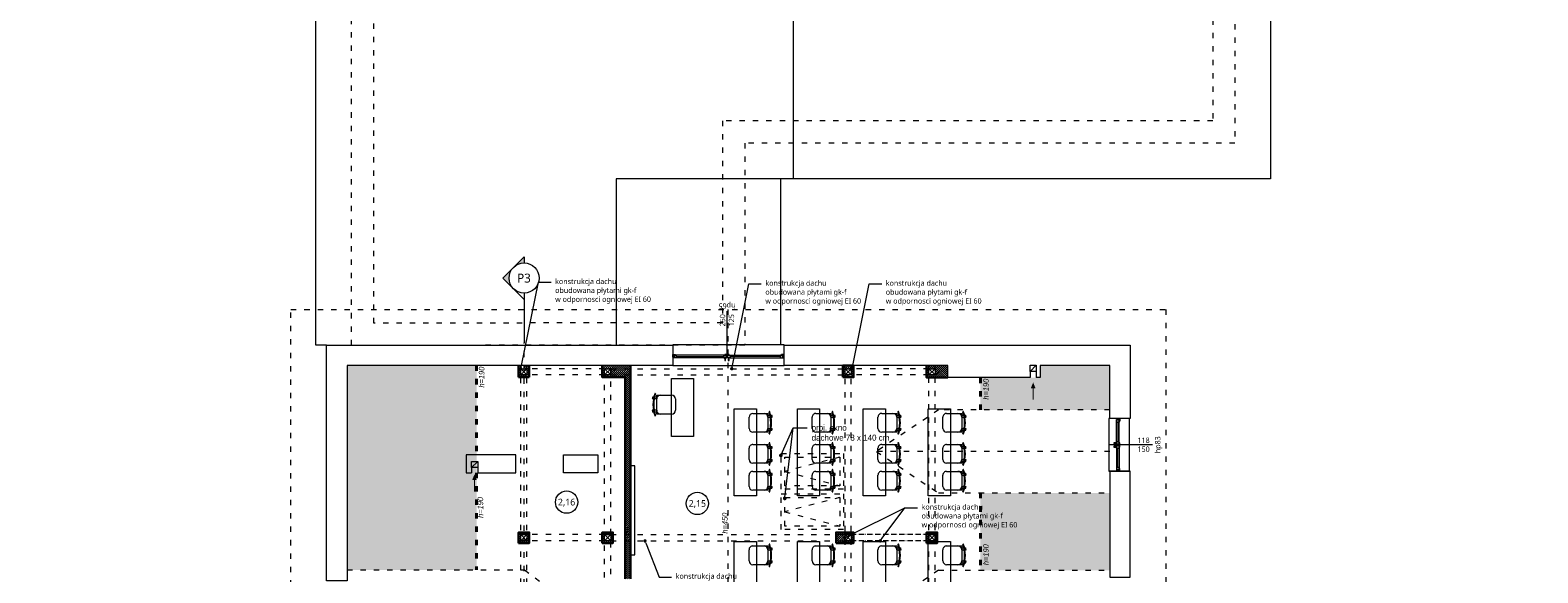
# Model space of a CAD drawing. Header units: millimetres. Extents: x -221 to 149158, y -114258 to 0.
# Tile 140 of 219: x 114131 to 117515, y -63196 to -61979. Entities that reach past the tile are written whole.
import ezdxf
from ezdxf import colors
from ezdxf.entities.mleader import LeaderData, LeaderLine
from ezdxf.enums import TextEntityAlignment as Align
from ezdxf.math import Vec2, Vec3

# ---------------------------------------------------------------- set-up
doc = ezdxf.new("R2010")
doc.units = ezdxf.units.MM
doc.linetypes.add('ACAD_ISO03W100', pattern=[30, 12, -18])
doc.linetypes.add('ACAD_ISO10W100', pattern=[18, 12, -3, 0, -3])
doc.layers.get('0').update_dxf_attribs({"lineweight": 0})
for name, color, linetype, lineweight, true_color in [('A-przekrycieram.ART', 7, 'Continuous', 0, 0xffffff), ('instalacje_arch', 7, 'Continuous', 30, 0xd60000), ('siatka konstr..KF', 7, 'ACAD_ISO10W100', 5, 0x999999), ('wypełnienie 2', 7, 'Continuous', 0, 0x363636)]:
    doc.layers.add(name, color=color, linetype=linetype, lineweight=lineweight, true_color=true_color)
for name, color, linetype, lineweight in [('opis..KF', 250, 'Continuous', 15), ('pomocnicza', 30, 'Continuous', 0), ('stolarka_arch', 250, 'Continuous', 5), ('wentylacja..KF', 202, 'Continuous', 15), ('WidCienI', 9, 'Continuous', 15), ('wymiar..KF', 12, 'Continuous', 5), ('ściana pro..KF', 222, 'Continuous', 30), ('ściany ist..KF', 61, 'Continuous', 5)]:
    doc.layers.add(name, color=color, linetype=linetype, lineweight=lineweight)
doc.styles.add('ARCH', font='segoeuil.ttf')
doc.styles.add('kamil', font='GOTHIC.TTF')
doc.dimstyles.new('50..KF', dxfattribs={"dimscale": 0.5, "dimtxt": 12, "dimasz": 10, "dimexe": 5, "dimexo": 5, "dimgap": 3, "dimtad": 1, "dimdec": 1, "dimrnd": 0.5, "dimtxsty": 'kamil', "dimblk": 'ARCHTICK', "dimcen": 0, "dimclrd": 256, "dimclre": 256, "dimclrt": 256, "dimadec": 0, "dimazin": 0, "dimtfac": 1, "dimtdec": 1, "dimtofl": 0, "dimtmove": 0, "dimatfit": 3, "dimfxl": 10, "dimfxlon": 1, "dimlwd": 0, "dimlwe": 0, "dimarcsym": 0})
pattern_1 = [(45, (-12676.463, -28536.048), (-2.24506403, 2.24506403), [])]

# ---------------------------------------------------------------- blocks, each defined once
blk = doc.blocks.new('_ArchTick')
at = {"color": 0, "linetype": 'ByBlock', "const_width": 0.15}
blk.add_lwpolyline([(-0.5, -0.5), (0.5, 0.5)], dxfattribs=at)
blk = doc.blocks.new('*D1279')
at = {"layer": 'Defpoints', "color": 0, "transparency": 16777216}
for p in [(14.6, -62912.1), (119184.8, -62912.1), (0, -62950)]:
    blk.add_point(p, dxfattribs=at)
at = {"layer": 'wymiar..KF', "linetype": 'Continuous', "lineweight": 0, "transparency": 16777216}
for p, q in [((19.6, -62912.1), (12.1, -62912.1)), ((14.6, -62950), (14.6, -62912.1)), ((9.6, -62950), (17.1, -62950))]:
    blk.add_line(p, q, dxfattribs=at)
at = {"layer": 'wymiar..KF', "lineweight": 0, "transparency": 16777216, "xscale": 5, "yscale": 5, "zscale": 5}
for p, rotation in [((14.6, -62912.1), 90), ((14.6, -62950), 270)]:
    blk.add_blockref('_ArchTick', p, dxfattribs=dict(at, rotation=rotation))
at = {"layer": 'wymiar..KF', "transparency": 16777216, "insert": (10, -62931.1), "char_height": 6, "attachment_point": 5, "rotation": 90, "style": 'kamil'}
blk.add_mtext('38', dxfattribs=at)
blk = doc.blocks.new('*U1674')
at = {"layer": 'A-przekrycieram.ART'}
h = blk.add_hatch(color=256, dxfattribs=at)
h.dxf.hatch_style = 1
h.paths.add_polyline_path([(0, 4200), (5940, 4200), (5940, 0), (0, 0)])
h.paths.add_polyline_path([(200, 4100), (5840, 4100), (5840, 100), (200, 100)], flags=16)
blk = doc.blocks.new('*U626')
at = {"layer": 'stolarka_arch', "lineweight": 0}
blk.add_lwpolyline([(0, 0), (118, 0), (118, -46.8), (0, -46.8)], close=True, dxfattribs=at)
at = {"layer": 'stolarka_arch'}
for points in [[(0, -22), (6, -22), (6, -23), (3, -23), (3, -28), (0, -28)], [(3, -23), (8, -23), (8, -29), (2, -29), (2, -28), (3, -28)], [(8, -26), (52, -26), (52, -23), (8, -23)], [(8, -26), (52, -26), (52, -29), (8, -29)], [(57, -23), (52, -23), (52, -29), (58, -29), (58, -28), (57, -28)], [(57, -30), (53, -30), (53, -29), (57, -29)], [(54, -22), (64, -22), (64, -23), (61, -23), (61, -28), (57, -28), (57, -23), (54, -23)], [(56, -35), (54, -35), (54, -30), (56, -30)], [(61, -23), (66, -23), (66, -29), (60, -29), (60, -28), (61, -28)], [(65, -30), (61, -30), (61, -29), (65, -29)], [(64, -35), (62, -35), (62, -30), (64, -30)], [(110, -26), (66, -26), (66, -23), (110, -23)], [(110, -26), (66, -26), (66, -29), (110, -29)], [(115, -23), (110, -23), (110, -29), (116, -29), (116, -28), (115, -28)], [(118, -22), (112, -22), (112, -23), (115, -23), (115, -28), (118, -28)]]:
    blk.add_lwpolyline(points, close=True, dxfattribs=at)
blk = doc.blocks.new('*U1659')
at = {"layer": 'stolarka_arch', "lineweight": 0}
blk.add_lwpolyline([(0, 0), (250, 0), (250, -46.8), (0, -46.8)], close=True, dxfattribs=at)
at = {"layer": 'stolarka_arch'}
for points in [[(0, -22), (6, -22), (6, -23), (3, -23), (3, -28), (0, -28)], [(3, -23), (8, -23), (8, -29), (2, -29), (2, -28), (3, -28)], [(8, -26), (121.3, -26), (121.3, -23), (8, -23)], [(8, -26), (121.3, -26), (121.3, -29), (8, -29)], [(126.3, -23), (121.3, -23), (121.3, -29), (127.3, -29), (127.3, -28), (126.3, -28)], [(126.3, -30), (122.3, -30), (122.3, -29), (126.3, -29)], [(123.3, -22), (133.3, -22), (133.3, -23), (130.3, -23), (130.3, -28), (126.3, -28), (126.3, -23), (123.3, -23)], [(125.3, -35), (123.3, -35), (123.3, -30), (125.3, -30)], [(130.3, -23), (135.3, -23), (135.3, -29), (129.3, -29), (129.3, -28), (130.3, -28)], [(134.3, -30), (130.3, -30), (130.3, -29), (134.3, -29)], [(133.3, -35), (131.3, -35), (131.3, -30), (133.3, -30)], [(242, -26), (135.3, -26), (135.3, -23), (242, -23)], [(242, -26), (135.3, -26), (135.3, -29), (242, -29)], [(247, -23), (242, -23), (242, -29), (248, -29), (248, -28), (247, -28)], [(250, -22), (244, -22), (244, -23), (247, -23), (247, -28), (250, -28)]]:
    blk.add_lwpolyline(points, close=True, dxfattribs=at)
blk = doc.blocks.new('*U1671')
at = {"layer": 'instalacje_arch', "lineweight": 20, "true_color": 0xf4ee51}
h = blk.add_hatch(color=41, dxfattribs=at)
h.dxf.hatch_style = 1
h.paths.add_polyline_path([(0, 33.8), (0, 47.7), (-23.9, 23.9, -0.198912)])
h.paths.add_polyline_path([(-47.7, 0), (-23.9, -23.9, -0.198912), (-33.8, 0, -0.198912), (-23.9, 23.9)])
at = {"layer": 'instalacje_arch', "color": 41, "linetype": 'ACAD_ISO03W100', "lineweight": 9, "true_color": 0xf4ee51}
blk.add_line((0, -3657), (0, -145), dxfattribs=at)
at = {"layer": 'instalacje_arch', "color": 41, "lineweight": 20, "true_color": 0xf4ee51}
for points in [[(0, -33.8), (0, -47.7), (-47.7, 0), (0, 47.7), (0, 33.8)], [(0, -45), (0, -145)]]:
    blk.add_lwpolyline(points, dxfattribs=at)
blk.add_circle((0, 0), 33.8, dxfattribs=at)
at = {"layer": 'instalacje_arch', "color": 41, "true_color": 0xf4ee51, "style": 'ARCH'}
blk.add_attdef('P1', text='', height=20, rotation=180, dxfattribs=at).set_placement((0, 0), align=Align.MIDDLE_CENTER)
blk.add_attdef('P2', text='', height=20, dxfattribs=at).set_placement((0, -3802), align=Align.MIDDLE_CENTER)
blk = doc.blocks.new('krzesło')
for p, q in [((5.7, 41.6), (5.7, 41.6)), ((9.1, 37.7), (42.8, 37.7)), ((9.1, -4.4), (9.1, 37.7)), ((1.8, 29.3), (-0.8, 29.3)), ((1.8, 4), (-0.8, 4)), ((2.6, 33.5), (0, 33.5)), ((9.1, 29.3), (3.5, 29.3)), ((9.1, 4), (3.5, 4)), ((9.1, 33.5), (4.3, 33.5)), ((51.2, 29.3), (51.2, 4)), ((2.6, -0.2), (0, -0.2)), ((9.1, -0.2), (4.3, -0.2)), ((5.7, -8.3), (5.7, -8.3)), ((42.8, -4.4), (9.1, -4.4))]:
    blk.add_line(p, q)
for centre, radius, start, end in [((79.1, 16.7), 78.3, 161.8381, 198.1619), ((79.1, 16.7), 76.7, 161.8381, 198.1619), ((5.5, 40.8), 0.841, 71.2164, 161.8381), ((5.5, 40.8), 0.841, 341.8381, 71.2164), ((17.5, 29.3), 8.41, 90, 180), ((42.8, 29.3), 8.41, 0, 90), ((79.1, 16.7), 80.9, 167.9968, 171.0267), ((79.1, 16.7), 80.9, 188.9733, 192.0032), ((17.5, 4), 8.41, 180, 270), ((42.8, 4), 8.41, 270, 0), ((5.5, -7.5), 0.841, 198.1619, 288.7836), ((5.5, -7.5), 0.841, 288.7836, 18.1619)]:
    blk.add_arc(centre, radius, start, end)
blk = doc.blocks.new('*U1657')
at = {"layer": 'wentylacja..KF', "lineweight": 5}
h = blk.add_hatch(color=256, dxfattribs=at)
h.dxf.hatch_style = 1
h.paths.add_polyline_path([(12.5, 5), (12.5, 1.2), (38.5, 1.2), (38.5, -1.3), (12.5, -1.3), (12.5, -5), (0, 0)])
at = {"layer": 'wentylacja..KF', "color": 240, "const_width": 0.239}
blk.add_lwpolyline([(12.5, 5), (12.5, 1.2), (38.5, 1.2), (38.5, -1.3), (12.5, -1.3), (12.5, -5), (0, 0)], close=True, dxfattribs=at)
blk = doc.blocks.new('*U618')
at = {"layer": 'opis..KF'}
blk.add_line((20, 0), (-77, 0), dxfattribs=at)
at = {"layer": 'opis..KF', "style": 'ARCH', "flags": 12}
for tag, p in [('150', (0, 10)), ('120', (0, -10))]:
    blk.add_attdef(tag, text='', height=12, dxfattribs=at).set_placement(p, align=Align.MIDDLE_CENTER)
blk.add_attdef('hp', text='', height=12, rotation=90, dxfattribs=at).set_placement((31.7, 0), align=Align.MIDDLE_CENTER)
blk = doc.blocks.new('nr pom')
at = {"layer": 'opis..KF', "lineweight": 20}
blk.add_circle((0, 0), 25, dxfattribs=at)
at = {"layer": 'opis..KF', "style": 'ARCH'}
blk.add_attdef('00', text='', height=15, dxfattribs=at).set_placement((0, 0), align=Align.MIDDLE_CENTER)
blk = doc.blocks.new('_Dot')
at = {"color": 0, "linetype": 'ByBlock', "lineweight": -2}
blk.add_line((-0.5, 0), (-1, 0), dxfattribs=at)
at = {"color": 0, "linetype": 'ByBlock', "const_width": 0.5}
blk.add_lwpolyline([(-0.25, 0, 1), (0.25, 0, 1)], format="xyb", close=True, dxfattribs=at)

msp = doc.modelspace()

# ---------------------------------------------------------------- hatches: boundary and pattern name
at = {"layer": 'pomocnicza', "linetype": 'ByBlock', "lineweight": 0, "true_color": 0xe8e8e8}
h = msp.add_hatch(color=254, dxfattribs=at)
h.dxf.hatch_style = 1
h.paths.add_polyline_path([(115133.01, -63188.99), (114842.51, -63188.99), (114842.51, -62730.99), (115133.01, -62730.99)])
h = msp.add_hatch(color=254, dxfattribs=at)
h.dxf.hatch_style = 1
h.paths.add_polyline_path([(116264.01, -62830.49), (116554.51, -62830.49), (116554.51, -62730.99), (116398.51, -62730.99), (116398.51, -62757.99), (116264.01, -62757.99)])
h.paths.add_polyline_path([(116264.01, -63189.99), (116554.51, -63189.99), (116554.51, -63016.49), (116264.01, -63016.49)])
at = {"layer": 'wypełnienie 2', "linetype": 'ByBlock'}
h = msp.add_hatch(dxfattribs=at)
h.set_pattern_fill('ANSI31', color=256)
h.set_pattern_definition(pattern_1)
h.paths.add_polyline_path([(115232.26, -62730.99), (115227.26, -62730.99), (115227.26, -62756.99), (115232.26, -62756.99)])
h.paths.add_polyline_path([(115246.26, -62730.99), (115239.87, -62730.99), (115239.87, -62737.99), (115246.26, -62737.99)])
h.paths.add_polyline_path([(115251.26, -62730.99), (115246.26, -62730.99), (115246.26, -62737.99), (115251.26, -62737.99)])
h.paths.add_polyline_path([(115251.26, -62737.99), (115246.26, -62737.99), (115246.26, -62751.99), (115251.26, -62751.99)])
h.paths.add_polyline_path([(115251.26, -62751.99), (115246.26, -62751.99), (115246.26, -62756.99), (115251.26, -62756.99)])
h.paths.add_polyline_path([(115239.87, -62753.46, -0.1204053), (115239.38, -62753.8, -0.7134458), (115237.85, -62751.99), (115232.26, -62751.99), (115232.26, -62756.99), (115239.87, -62756.99)])
h.paths.add_polyline_path([(115246.26, -62751.99), (115240, -62751.99, -0.3245289), (115239.87, -62753.46), (115239.87, -62755.04), (115240.63, -62756.99), (115246.26, -62756.99)])
h.paths.add_polyline_path([(115420.26, -62730.99), (115415.26, -62730.99), (115415.26, -62737.99), (115420.26, -62737.99)])
h.paths.add_polyline_path([(115420.26, -62737.99), (115415.26, -62737.99), (115415.26, -62751.99), (115420.26, -62751.99)])
h.paths.add_polyline_path([(115420.26, -62751.99), (115415.26, -62751.99), (115415.26, -62756.99), (115420.26, -62756.99)])
h.paths.add_polyline_path([(115434.26, -62751.99), (115420.26, -62751.99), (115420.26, -62756.99), (115434.26, -62756.99)])
h.paths.add_polyline_path([(115434.26, -62730.99), (115420.26, -62730.99), (115420.26, -62737.99), (115434.26, -62737.99)])
h.paths.add_polyline_path([(115478.51, -62730.99), (115434.26, -62730.99), (115434.26, -62737.99), (115478.51, -62737.99)])
h.paths.add_polyline_path([(115478.51, -62737.99), (115434.26, -62737.99), (115434.26, -62751.99), (115478.51, -62751.99)])
h.paths.add_polyline_path([(115478.51, -62751.99), (115434.26, -62751.99), (115434.26, -62756.99), (115466.51, -62756.99), (115466.51, -63109.99), (115478.51, -63109.99)])
h = msp.add_hatch(dxfattribs=at)
h.set_pattern_fill('ANSI31', color=256)
h.set_pattern_definition(pattern_1)
h.paths.add_polyline_path([(116191.01, -62730.99), (116162.26, -62730.99), (116162.26, -62757.99), (116191.01, -62757.99)])
h.paths.add_polyline_path([(116162.26, -62751.99), (116148.26, -62751.99), (116148.26, -62757.99), (116162.26, -62757.99)])
h.paths.add_polyline_path([(116148.26, -62751.99), (116143.26, -62751.99), (116143.26, -62757.99), (116148.26, -62757.99)])
h.paths.add_polyline_path([(116148.26, -62737.99), (116143.26, -62737.99), (116143.26, -62751.99), (116148.26, -62751.99)])
h.paths.add_polyline_path([(116148.26, -62730.99), (116143.26, -62730.99), (116143.26, -62737.99), (116148.26, -62737.99)])
h.paths.add_polyline_path([(116162.26, -62730.99), (116148.26, -62730.99), (116148.26, -62737.99), (116162.26, -62737.99)])
h.paths.add_polyline_path([(115960.26, -62730.99), (115955.26, -62730.99), (115955.26, -62737.99), (115960.26, -62737.99)])
h.paths.add_polyline_path([(115960.26, -62737.99), (115955.26, -62737.99), (115955.26, -62751.99), (115960.26, -62751.99)])
h.paths.add_polyline_path([(115960.26, -62751.99), (115955.26, -62751.99), (115955.26, -62756.99), (115960.26, -62756.99)])
h.paths.add_polyline_path([(115970.82, -62751.99), (115960.26, -62751.99), (115960.26, -62756.99), (115973.37, -62756.99)])
h.paths.add_polyline_path([(115979.26, -62751.99), (115974.26, -62751.99), (115974.26, -62756.99), (115979.26, -62756.99)])
h.paths.add_polyline_path([(115979.26, -62737.99), (115974.26, -62737.99), (115974.26, -62751.99), (115979.26, -62751.99)])
h.paths.add_polyline_path([(115979.26, -62730.99), (115974.26, -62730.99), (115974.26, -62737.99), (115979.26, -62737.99)])
h.paths.add_polyline_path([(115974.26, -62730.99), (115960.26, -62730.99), (115960.26, -62737.99), (115974.26, -62737.99)])
h = msp.add_hatch(dxfattribs=at)
h.set_pattern_fill('ANSI31', color=256)
h.set_pattern_definition(pattern_1)
h.paths.add_polyline_path([(115239.87, -63104.99), (115232.26, -63104.99), (115232.26, -63109.99), (115239.87, -63109.99)])
h.paths.add_polyline_path([(115246.26, -63104.99), (115239.87, -63104.99), (115239.87, -63109.99), (115246.26, -63109.99)])
h.paths.add_polyline_path([(115251.26, -63109.99), (115246.26, -63109.99), (115246.26, -63123.99), (115251.26, -63123.99)])
h.paths.add_polyline_path([(115251.26, -63104.99), (115246.26, -63104.99), (115246.26, -63109.99), (115251.26, -63109.99)])
h.paths.add_polyline_path([(115232.26, -63104.99), (115227.26, -63104.99), (115227.26, -63128.99), (115232.26, -63128.99)])
h.paths.add_polyline_path([(115246.26, -63123.99), (115239.87, -63123.99), (115239.87, -63128.99), (115246.26, -63128.99)])
h.paths.add_polyline_path([(115251.26, -63123.99), (115246.26, -63123.99), (115246.26, -63128.99), (115251.26, -63128.99)])
h.paths.add_polyline_path([(115239.87, -63123.99), (115232.26, -63123.99), (115232.26, -63128.99), (115239.87, -63128.99)])
h.paths.add_polyline_path([(115434.26, -63123.99), (115420.26, -63123.99), (115420.26, -63128.99), (115434.26, -63128.99)])
h.paths.add_polyline_path([(115420.26, -63123.99), (115415.26, -63123.99), (115415.26, -63128.99), (115420.26, -63128.99)])
h.paths.add_polyline_path([(115420.26, -63109.99), (115415.26, -63109.99), (115415.26, -63123.99), (115420.26, -63123.99)])
h.paths.add_polyline_path([(115420.26, -63104.99), (115415.26, -63104.99), (115415.26, -63109.99), (115420.26, -63109.99)])
h.paths.add_polyline_path([(115434.26, -63104.99), (115420.26, -63104.99), (115420.26, -63109.99), (115434.26, -63109.99)])
h.paths.add_polyline_path([(115439.26, -63104.99), (115434.26, -63104.99), (115434.26, -63109.99), (115439.26, -63109.99)])
h.paths.add_polyline_path([(115439.26, -63109.99), (115434.26, -63109.99), (115434.26, -63123.99), (115439.26, -63123.99)])
h.paths.add_polyline_path([(115439.26, -63123.99), (115434.26, -63123.99), (115434.26, -63128.99), (115439.26, -63128.99)])
h.paths.add_polyline_path([(115478.51, -63109.99), (115466.51, -63109.99), (115466.51, -63123.99), (115478.51, -63123.99)])
h.paths.add_polyline_path([(115478.51, -63123.99), (115466.51, -63123.99), (115466.51, -63208.99), (115478.51, -63208.99)])
h.paths.add_polyline_path([(115478.51, -63308.99), (115466.51, -63308.99), (115466.51, -63318.99), (115478.51, -63318.99)])
h = msp.add_hatch(dxfattribs=at)
h.set_pattern_fill('ANSI31', color=256)
h.set_pattern_definition(pattern_1)
h.paths.add_polyline_path([(115960.26, -63104.99), (115940.26, -63104.99), (115940.26, -63109.99), (115960.26, -63109.99)])
h.paths.add_polyline_path([(115960.26, -63109.99), (115940.26, -63109.99), (115940.26, -63123.99), (115960.26, -63123.99)])
h.paths.add_polyline_path([(115960.26, -63123.99), (115940.26, -63123.99), (115940.26, -63128.99), (115960.26, -63128.99)])
h.paths.add_polyline_path([(115974.26, -63123.99), (115960.26, -63123.99), (115960.26, -63128.99), (115974.26, -63128.99)])
h.paths.add_polyline_path([(115979.26, -63123.99), (115974.26, -63123.99), (115974.26, -63128.99), (115979.26, -63128.99)])
h.paths.add_polyline_path([(115979.26, -63109.99), (115974.26, -63109.99), (115974.26, -63123.99), (115979.26, -63123.99)])
h.paths.add_polyline_path([(115979.26, -63104.99), (115977.85, -63104.99), (115974.26, -63106.69), (115974.26, -63109.99), (115979.26, -63109.99)])
h.paths.add_polyline_path([(115974.26, -63104.99), (115960.26, -63104.99), (115960.26, -63109.99), (115966.01, -63109.99, -0.8005438), (115968.39, -63109.46, -0.1107756), (115968.51, -63109.99), (115974.26, -63109.99)])
h.paths.add_polyline_path([(116167.26, -63104.99), (116162.26, -63104.99), (116162.26, -63125.55), (116167.26, -63125.55)])
h.paths.add_polyline_path([(116167.26, -63125.55), (116162.26, -63125.55), (116162.26, -63128.99), (116167.26, -63128.99)])
h.paths.add_polyline_path([(116162.26, -63125.55), (116148.26, -63125.55), (116148.26, -63128.99), (116162.26, -63128.99)])
h.paths.add_polyline_path([(116162.26, -63123.99), (116148.26, -63123.99), (116148.26, -63125.55), (116162.26, -63125.55)])
h.paths.add_polyline_path([(116148.26, -63125.55), (116146.75, -63125.55), (116146.75, -63128.99), (116148.26, -63128.99)], flags=17)
h.paths.add_polyline_path([(116146.75, -63125.55), (116148.26, -63125.55), (116148.26, -63123.99), (116143.26, -63123.99), (116143.26, -63128.99), (116146.75, -63128.99)])
h.paths.add_polyline_path([(116148.26, -63109.99), (116143.26, -63109.99), (116143.26, -63123.99), (116148.26, -63123.99)])
h.paths.add_polyline_path([(116148.26, -63104.99), (116143.26, -63104.99), (116143.26, -63109.99), (116148.26, -63109.99)])
h.paths.add_polyline_path([(116162.26, -63104.99), (116148.26, -63104.99), (116148.26, -63109.99), (116162.26, -63109.99)])

# ---------------------------------------------------------------- linework, layer by layer
at = {"linetype": 'ACAD_ISO03W100'}
for p, q in [((115697.26, -62604.99), (115697.26, -65213.49)), ((115232.26, -64299.99), (115232.26, -62730.99)), ((115246.26, -64299.99), (115246.26, -62730.99)), ((115420.26, -62737.99), (115246.26, -62737.99)), ((115420.26, -63626.26), (115420.26, -62730.99)), ((115434.26, -63978.76), (115434.26, -62730.99)), ((115434.26, -62737.99), (115960.26, -62737.99)), ((115960.26, -64122.6), (115960.26, -62730.99)), ((115974.26, -64122.6), (115974.26, -62730.99)), ((116148.26, -62737.99), (115974.26, -62737.99)), ((116148.26, -64749.6), (116148.26, -62730.99)), ((116162.26, -64749.6), (116162.26, -62730.99)), ((115420.26, -62751.99), (115246.26, -62751.99)), ((115434.26, -62751.99), (115960.26, -62751.99)), ((116148.26, -62751.99), (115974.26, -62751.99)), ((116170.14, -62830.49), (116030.51, -62923.49)), ((116554.51, -62830.49), (116170.14, -62830.49)), ((115948.87, -62936.3), (115824.87, -62968.3)), ((116554.51, -62923.49), (116030.51, -62923.49)), ((116030.51, -62923.49), (116170.14, -63016.49)), ((115824.87, -62968.3), (115948.87, -63000.3)), ((115948.87, -63026.67), (115824.87, -63058.67)), ((116170.14, -63016.49), (116554.51, -63016.49)), ((115824.87, -63058.67), (115948.87, -63090.67)), ((115420.26, -63109.99), (115246.26, -63109.99)), ((115434.26, -63109.99), (115960.26, -63109.99)), ((115420.26, -63123.99), (115246.26, -63123.99)), ((115434.26, -63123.99), (115960.26, -63123.99)), ((114842.51, -63188.99), (115240.52, -63188.99)), ((115240.52, -63188.99), (115367.51, -63282.99)), ((116170.14, -63189.99), (116030.51, -63282.99)), ((116170.14, -63189.99), (116554.51, -63189.99))]:
    msp.add_line(p, q, dxfattribs=at)
for p, q in [((114870.3, -62730.99), (114842.51, -62730.99)), ((115018.58, -62730.99), (114870.3, -62730.99)), ((116375.51, -62744.24), (116389.51, -62730.24)), ((116375.51, -62744.24), (116375.51, -62757.99)), ((116389.51, -62744.24), (116389.51, -62757.99)), ((115753.17, -62838.11), (115786.81, -62838.11)), ((115786.81, -62838.11), (115786.81, -62880.15)), ((115786.81, -62842.31), (115791.64, -62842.31)), ((115790.21, -62834.17), (115790.21, -62834.17)), ((115793.36, -62842.31), (115795.94, -62842.31)), ((115744.76, -62871.74), (115744.76, -62846.52)), ((115786.81, -62846.52), (115792.46, -62846.52)), ((115786.81, -62871.74), (115792.46, -62871.74)), ((115786.81, -62875.95), (115791.64, -62875.95)), ((115793.36, -62875.95), (115795.94, -62875.95)), ((115794.16, -62846.52), (115796.72, -62846.52)), ((115794.16, -62871.74), (115796.72, -62871.74)), ((116598.78, -62967.79), (116598.78, -62849.79)), ((115786.81, -62880.15), (115753.17, -62880.15)), ((115790.21, -62884.09), (115790.21, -62884.09)), ((115121.65, -62959.75), (115135.65, -62945.75)), ((115121.65, -62959.75), (115121.65, -62971.49)), ((115135.65, -62959.75), (115135.65, -62971.49))]:
    msp.add_line(p, q)
for points in [[(114852.51, -62684.99), (114852.51, -59804.99), (116835.51, -59804.99), (116835.51, -62231.99), (115735.51, -62231.99), (115735.51, -62684.99), (114852.51, -62685.76)], [(112129.04, -66198.99), (110500.05, -66199.05), (110267.63, -65948.78), (110267.63, -65414.99), (110347.63, -65414.99), (110347.63, -64997.99), (110267.63, -64997.99), (110267.63, -62604.99), (111453.63, -62604.99), (111453.63, -64213.99), (114716.51, -64213.99), (114716.51, -62604.99)], [(111453.63, -62604.99), (111453.63, -64213.99), (114716.51, -64213.99), (114716.51, -62684.99)], [(114716.51, -62604.99), (116680.51, -62604.99), (116680.51, -64228.99), (116892.51, -64229.46), (116888.01, -64984.55), (116793.65, -64984.55), (116793.65, -65442.38), (116892.51, -65442.38), (116892.51, -65959.92), (116651.14, -66206), (115070.1, -66206)]]:
    msp.add_lwpolyline(points, dxfattribs=at)
for points in [[(114902.51, -62635.72), (114902.51, -59854.99), (116785.51, -59854.99), (116785.51, -62181.99), (115685.51, -62181.99), (115685.51, -62635.04)], [(115816.87, -63008.3), (115816.87, -62928.3), (115956.87, -62928.3), (115956.87, -63008.3)], [(115824.87, -63000.3), (115824.87, -62936.3), (115948.87, -62936.3), (115948.87, -63000.3)], [(115816.87, -63098.67), (115816.87, -63018.67), (115956.87, -63018.67), (115956.87, -63098.67)], [(115824.87, -63090.67), (115824.87, -63026.67), (115948.87, -63026.67), (115948.87, -63090.67)]]:
    msp.add_lwpolyline(points, close=True, dxfattribs=at)
for points in [[(116375.51, -62730.24), (116389.51, -62730.24), (116389.51, -62744.24), (116375.51, -62744.24)], [(115711.59, -62828.26), (115761.59, -62828.26), (115761.59, -63023.26), (115711.59, -63023.26)], [(115853.22, -62828.26), (115903.22, -62828.26), (115903.22, -63023.26), (115853.22, -63023.26)], [(116000.98, -62828.26), (116050.98, -62828.26), (116050.98, -63023.26), (116000.98, -63023.26)], [(116146.75, -62828.26), (116196.75, -62828.26), (116196.75, -63023.26), (116146.75, -63023.26)], [(115121.65, -62945.75), (115135.65, -62945.75), (115135.65, -62959.75), (115121.65, -62959.75)], [(115478.51, -63155.36), (115488.13, -63155.36), (115488.13, -62955.36), (115478.51, -62955.36)], [(115711.59, -63125.55), (115761.59, -63125.55), (115761.59, -63380.55), (115711.59, -63380.55)], [(115853.22, -63125.55), (115903.22, -63125.55), (115903.22, -63380.55), (115853.22, -63380.55)], [(116000.98, -63125.55), (116050.98, -63125.55), (116050.98, -63380.55), (116000.98, -63380.55)], [(116146.75, -63125.55), (116196.75, -63125.55), (116196.75, -63380.55), (116146.75, -63380.55)]]:
    msp.add_lwpolyline(points, close=True)
msp.add_lwpolyline([(115620.37, -62889.75), (115570.37, -62889.75), (115570.37, -62759.75), (115620.37, -62759.75), (115620.37, -62889.75)])
for centre, radius, start, end in [((115753.17, -62846.52), 8.41, 90, 180), ((115778.4, -62846.52), 8.41, 0, 90), ((115790.48, -62834.97), 0.841, 108.7836, 198.16195), ((115716.84, -62859.13), 76.67, 341.83805, 18.16195), ((115790.48, -62834.97), 0.841, 18.16195, 108.7836), ((115716.84, -62859.13), 78.35, 341.83805, 18.16195), ((115716.84, -62859.13), 80.87, 8.97335, 12.00322), ((115753.17, -62871.74), 8.41, 180, 270), ((115778.4, -62871.74), 8.41, 270, 0), ((115716.84, -62859.13), 80.87, 347.99678, 351.02665), ((115790.48, -62883.29), 0.841, 161.83805, 251.2164), ((115790.48, -62883.29), 0.841, 251.2164, 341.83805)]:
    msp.add_arc(centre, radius, start, end)
at = {"layer": 'pomocnicza', "color": 114, "linetype": 'ACAD_ISO03W100', "lineweight": 40, "true_color": 0x139b48}
for p, q in [((115133.01, -62730.99), (115133.01, -62930.99)), ((116264.01, -62757.99), (116264.01, -62830.49)), ((115133.01, -62971.49), (115133.01, -63188.99)), ((116264.01, -63016.49), (116264.01, -63189.99))]:
    msp.add_line(p, q, dxfattribs=at)
at = {"layer": 'siatka konstr..KF', "color": 18, "lineweight": 9, "true_color": 0x000000}
for p, q in [((116148.26, -63109.99), (115974.26, -63109.99)), ((116148.26, -63123.99), (115974.26, -63123.99))]:
    msp.add_line(p, q, dxfattribs=at)
at = {"layer": 'WidCienI', "color": 9, "true_color": 0xc8c8c8}
msp.add_line((114796.51, -62684.99), (114772.51, -62684.99), dxfattribs=at)
for points in [[(114772.51, -62684.99), (114772.51, -59724.99), (116915.51, -59724.99), (116915.51, -62311.99), (115815.51, -62311.99), (115815.51, -62684.22)], [(115844.01, -59724.99), (115844.01, -62311.99)], [(115446.31, -62311.99), (115446.31, -62685.25)], [(115844.01, -62311.99), (115446.31, -62311.99)]]:
    msp.add_lwpolyline(points, dxfattribs=at)
at = {"layer": 'ściana pro..KF', "linetype": 'ByBlock'}
for p, q in [((115227.26, -62756.99), (115227.26, -62730.99)), ((115251.26, -62730.99), (115251.26, -62756.99)), ((115478.51, -63208.99), (115478.51, -62730.99)), ((115251.26, -62756.99), (115227.26, -62756.99)), ((115466.51, -63208.99), (115466.51, -62756.99))]:
    msp.add_line(p, q, dxfattribs=at)
for points in [[(115415.26, -62730.99), (115415.26, -62730.99), (115415.26, -62756.99), (115466.51, -62756.99)], [(116143.26, -62730.99), (116143.26, -62757.99), (116191.01, -62757.99)]]:
    msp.add_lwpolyline(points, dxfattribs=at)
for points in [[(115955.26, -62756.99), (115979.26, -62756.99), (115979.26, -62730.99), (115955.26, -62730.99)], [(115227.26, -63128.99), (115251.26, -63128.99), (115251.26, -63104.99), (115227.26, -63104.99)], [(115415.26, -63128.99), (115439.26, -63128.99), (115439.26, -63104.99), (115415.26, -63104.99)], [(115940.26, -63128.99), (115979.26, -63128.99), (115979.26, -63104.99), (115940.26, -63104.99)], [(116143.26, -63128.99), (116167.26, -63128.99), (116167.26, -63104.99), (116143.26, -63104.99)]]:
    msp.add_lwpolyline(points, close=True, dxfattribs=at)
at = {"layer": 'ściany ist..KF', "linetype": 'ByBlock'}
for p, q in [((115232.26, -62737.99), (115246.26, -62751.99)), ((115232.26, -62751.99), (115246.26, -62737.99)), ((115420.26, -62737.99), (115434.26, -62751.99)), ((115420.26, -62751.99), (115434.26, -62737.99)), ((115960.26, -62737.99), (115974.26, -62751.99)), ((115960.26, -62751.99), (115974.26, -62737.99)), ((116148.26, -62737.99), (116162.26, -62751.99)), ((116148.26, -62751.99), (116162.26, -62737.99)), ((115109.51, -62930.99), (115109.51, -62971.49)), ((115221.51, -62930.99), (115109.51, -62930.99)), ((115221.51, -62971.49), (115221.51, -62930.99)), ((115328.51, -62971.49), (115328.51, -62930.99)), ((115328.51, -62930.99), (115405.51, -62930.99)), ((115405.51, -62930.99), (115405.51, -62971.49)), ((115109.51, -62971.49), (115121.65, -62971.49)), ((115135.65, -62971.49), (115221.51, -62971.49)), ((115405.51, -62971.49), (115328.51, -62971.49)), ((115232.26, -63109.99), (115246.26, -63123.99)), ((115232.26, -63123.99), (115246.26, -63109.99)), ((115420.26, -63109.99), (115434.26, -63123.99)), ((115420.26, -63123.99), (115434.26, -63109.99)), ((115960.26, -63109.99), (115974.26, -63123.99)), ((115960.26, -63123.99), (115974.26, -63109.99)), ((116148.26, -63109.99), (116162.26, -63123.99)), ((116148.26, -63123.99), (116162.26, -63109.99))]:
    msp.add_line(p, q, dxfattribs=at)
for points in [[(114796.51, -63213.59), (114796.51, -62684.99), (115573.51, -62684.99), (115573.51, -62730.99), (114842.51, -62730.99), (114842.51, -63213.59), (114796.51, -63213.59)], [(115823.51, -62730.99), (115823.51, -62684.99), (116600.51, -62684.99), (116600.51, -62849.79), (116554.51, -62849.79), (116554.51, -62730.99), (116398.51, -62730.99), (116398.51, -62757.99), (116389.51, -62757.99)], [(115232.26, -62737.99), (115246.26, -62737.99), (115246.26, -62751.99), (115232.26, -62751.99), (115232.26, -62737.99)], [(115420.26, -62737.99), (115434.26, -62737.99), (115434.26, -62751.99), (115420.26, -62751.99), (115420.26, -62737.99)], [(116375.51, -62757.99), (116191.01, -62757.99), (116191.01, -62730.99), (115823.51, -62730.99)], [(115960.26, -62737.99), (115974.26, -62737.99), (115974.26, -62751.99), (115960.26, -62751.99), (115960.26, -62737.99)], [(116148.26, -62737.99), (116162.26, -62737.99), (116162.26, -62751.99), (116148.26, -62751.99), (116148.26, -62737.99)], [(115232.26, -63109.99), (115246.26, -63109.99), (115246.26, -63123.99), (115232.26, -63123.99), (115232.26, -63109.99)], [(115420.26, -63109.99), (115434.26, -63109.99), (115434.26, -63123.99), (115420.26, -63123.99), (115420.26, -63109.99)], [(115960.26, -63109.99), (115974.26, -63109.99), (115974.26, -63123.99), (115960.26, -63123.99), (115960.26, -63109.99)], [(116148.26, -63109.99), (116162.26, -63109.99), (116162.26, -63123.99), (116148.26, -63123.99), (116148.26, -63109.99)]]:
    msp.add_lwpolyline(points, dxfattribs=at)
for points in [[(116554.51, -63205.29), (116600.51, -63205.29), (116600.51, -62967.79), (116554.51, -62967.79)], [(115974.26, -63123.99), (115960.26, -63123.99), (115960.26, -63109.99), (115974.26, -63109.99)], [(116162.26, -63109.99), (116148.26, -63109.99), (116148.26, -63123.99), (116162.26, -63123.99)]]:
    msp.add_lwpolyline(points, close=True, dxfattribs=at)

# ---------------------------------------------------------------- block references
at = {"xscale": 2, "yscale": 2, "zscale": 2}
msp.add_blockref('*U1674', (108660.19, -67505.02), dxfattribs=at)
ref = msp.add_blockref('*U618', (115695.2, -62629.22), dxfattribs=dict(rotation=90))
ref.add_attrib('150', '250', dxfattribs={"layer": 'opis..KF', "height": 12, "rotation": 90, "style": 'ARCH'}).set_placement((115685.2, -62629.22), align=Align.MIDDLE_CENTER)
ref.add_attrib('120', '125', dxfattribs={"layer": 'opis..KF', "height": 12, "rotation": 90, "style": 'ARCH'}).set_placement((115705.2, -62629.22), align=Align.MIDDLE_CENTER)
ref.add_attrib('hp', 'hp65', dxfattribs={"layer": 'opis..KF', "height": 12, "rotation": 180, "style": 'ARCH'}).set_placement((115695.2, -62597.48), align=Align.MIDDLE_CENTER)
msp.add_blockref('krzesło', (115528.32, -62835.13))
at = {"rotation": 179.9999999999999}
for p in [(115937.59, -62842.48), (116085.34, -62842.48), (116231.11, -62842.48), (115795.95, -62912.3), (115937.59, -62912.3), (116085.34, -62912.3), (116231.11, -62912.3), (115795.95, -62972.48), (115937.59, -62972.48), (116085.34, -62972.48), (116231.11, -62972.48), (115795.95, -63139.76), (115937.59, -63139.76), (116085.34, -63139.76), (116231.11, -63139.76)]:
    msp.add_blockref('krzesło', p, dxfattribs=at)
ref = msp.add_blockref('*U618', (116630.35, -62908.35))
ref.add_attrib('150', '118', dxfattribs={"layer": 'opis..KF', "height": 12, "style": 'ARCH'}).set_placement((116630.35, -62898.35), align=Align.MIDDLE_CENTER)
ref.add_attrib('120', '150', dxfattribs={"layer": 'opis..KF', "height": 12, "style": 'ARCH'}).set_placement((116630.35, -62918.35), align=Align.MIDDLE_CENTER)
ref.add_attrib('hp', 'hp83', dxfattribs={"layer": 'opis..KF', "height": 12, "rotation": 90, "style": 'ARCH'}).set_placement((116662.09, -62908.35), align=Align.MIDDLE_CENTER)
at = {"layer": 'instalacje_arch'}
ref = msp.add_blockref('*U1671', (115239.87, -62534.67), dxfattribs=at)
ref.add_attrib('P1', 'P3', dxfattribs={"color": 41, "true_color": 0xf4ee51, "height": 20, "style": 'ARCH'}).set_placement((115239.62, -62534.67), align=Align.MIDDLE_CENTER)
at = {"layer": 'opis..KF', "color": 30}
for p, values in [((115335.17, -63037.08), {'00': '2,16'}), ((115628.76, -63040.03), {'00': '2,15'})]:
    msp.add_blockref('nr pom', p, dxfattribs=at).add_auto_attribs(values)
at = {"layer": 'stolarka_arch', "xscale": -1}
msp.add_blockref('*U1659', (115823.51, -62684.22), dxfattribs=at)
at = {"layer": 'stolarka_arch', "xscale": -1, "rotation": 270}
msp.add_blockref('*U626', (116598.78, -62967.79), dxfattribs=at)
at = {"layer": 'wentylacja..KF', "rotation": 270}
for p in [(116382.46, -62768.97), (115128.42, -62975.02)]:
    msp.add_blockref('*U1657', p, dxfattribs=at)

# ---------------------------------------------------------------- texts
at = {"layer": 'opis..KF', "char_height": 12.48, "attachment_point": 5, "rotation": 90, "style": 'ARCH'}
for s, insert in [('{\\fCentury Gothic|b0|i1|c238|p34;h=190}', (115144.59, -62756.77)), ('{\\fCentury Gothic|b0|i1|c238|p34;h=190}', (116276.67, -62783.78)), ('{\\fCentury Gothic|b0|i1|c238|p34;h=190}', (115141.81, -63049.03)), ('{\\fCentury Gothic|b0|i1|c238|p34;h=450}', (115690.68, -63084.25)), ('{\\fCentury Gothic|b0|i1|c238|p34;h=190}', (116276.67, -63154.98))]:
    msp.add_mtext_dynamic_manual_height_columns(s, width=156.7001, gutter_width=70, heights=[0], dxfattribs=dict(at, insert=insert))

# ---------------------------------------------------------------- dimensions: what is measured, and where the dimension line sits
at = {"layer": 'wymiar..KF'}
dim = msp.add_linear_dim(base=(14.6, -62912.12), p1=(0, -62950.01), p2=(119184.82, -62912.12), angle=90, dimstyle='50..KF', override={"dimtmove": 1}, dxfattribs=at)
dim.commit()
dim.dimension.update_dxf_attribs({"geometry": '*D1279', "text_midpoint": (9.95, -62931.07)})

# ---------------------------------------------------------------- leaders
at = {"layer": 'opis..KF', "lineweight": 9}
ml = msp.add_multileader_mtext('Standard', dxfattribs=at)
ml.set_content('konstrukcja dachu\\Pobudowana płytami gk-f\\Pw odpornosci ogniowej EI 60', color=256, style='ARCH')
ml.set_leader_properties(color=256, linetype='ByLayer', lineweight=-1)
ml.set_arrow_properties(name='DOT')
ml.build(insert=Vec2(0, 0))
ml.multileader.update_dxf_attribs({"arrow_head_size": 7.5})
ctx = ml.context
ctx.base_point, ctx.char_height, ctx.arrow_head_size, ctx.landing_gap_size, ctx.plane_origin = Vec3(115300.55, -62544.11), 12, 7.5, 9, Vec3(114289.97, -62639.48)
notes = []
notes.append((ctx, [(1, (1, 1, 0), (115272.16, -62544.11), (1, 0), 28.39, [(0, [(115232.26, -62737.99)], 0, [])])]))
ctx.mtext.insert, ctx.mtext.flow_direction = Vec3(115309.55, -62536.1), 5
ml = msp.add_multileader_mtext('Standard', dxfattribs=at)
ml.set_content('konstrukcja dachu\\Pobudowana płytami gk-f\\Pw odpornosci ogniowej EI 60', color=256, style='ARCH')
ml.set_leader_properties(color=256, linetype='ByLayer', lineweight=-1)
ml.set_arrow_properties(name='DOT')
ml.build(insert=Vec2(0, 0))
ml.multileader.update_dxf_attribs({"arrow_head_size": 7.5})
ctx = ml.context
ctx.base_point, ctx.char_height, ctx.arrow_head_size, ctx.landing_gap_size, ctx.plane_origin = Vec3(115772.31, -62547.93), 12, 7.5, 9, Vec3(114761.74, -62643.3)
notes.append((ctx, [(1, (1, 1, 0), (115743.92, -62547.93), (1, 0), 28.39, [(0, [(115705.91, -62737.99)], 0, [])])]))
ctx.mtext.insert, ctx.mtext.flow_direction = Vec3(115781.31, -62539.91), 5
ml = msp.add_multileader_mtext('Standard', dxfattribs=at)
ml.set_content('konstrukcja dachu\\Pobudowana płytami gk-f\\Pw odpornosci ogniowej EI 60', color=256, style='ARCH')
ml.set_leader_properties(color=256, linetype='ByLayer', lineweight=-1)
ml.set_arrow_properties(name='DOT')
ml.build(insert=Vec2(0, 0))
ml.multileader.update_dxf_attribs({"arrow_head_size": 7.5})
ctx = ml.context
ctx.base_point, ctx.char_height, ctx.arrow_head_size, ctx.landing_gap_size, ctx.plane_origin = Vec3(116042.71, -62547.93), 12, 7.5, 9, Vec3(115032.14, -62643.3)
notes.append((ctx, [(1, (1, 1, 0), (116014.32, -62547.93), (1, 0), 28.39, [(0, [(115976.32, -62737.99)], 0, [])])]))
ctx.mtext.insert, ctx.mtext.flow_direction = Vec3(116051.71, -62539.91), 5
ml = msp.add_multileader_mtext('Standard', dxfattribs=at)
ml.set_content('{\\fCentury Gothic|b0|i0|c238|p34;proj. okno \\Pdachowe 78 x 140 cm}', color=256, style='ARCH')
ml.set_leader_properties(color=256, linetype='ByLayer', lineweight=-1)
ml.set_arrow_properties(name='DOT')
ml.build(insert=Vec2(0, 0))
ml.multileader.update_dxf_attribs({"dogleg_length": 31.74, "arrow_head_size": 8.39})
ctx = ml.context
ctx.base_point, ctx.char_height, ctx.arrow_head_size, ctx.landing_gap_size, ctx.plane_origin = Vec3(115875.21, -62870.3), 13.4164, 8.39, 10.06, Vec3(116188.69, -62786.47)
notes.append((ctx, [(1, (1, 1, 0), (115843.47, -62870.3), (1, 0), 31.74, [(0, [(115816.36, -62932.23)], 0, [])])]))
ctx.mtext.insert, ctx.mtext.flow_direction = Vec3(115885.27, -62863.42), 5
ml = msp.add_multileader_mtext('Standard', dxfattribs=at)
ml.set_content(' ', color=256, style='ARCH')
ml.set_leader_properties(color=256, linetype='ByLayer', lineweight=-1)
ml.set_arrow_properties(name='DOT')
ml.build(insert=Vec2(0, 0))
ml.multileader.update_dxf_attribs({"dogleg_length": 31.74, "arrow_head_size": 8.39})
ctx = ml.context
ctx.base_point, ctx.char_height, ctx.arrow_head_size, ctx.landing_gap_size, ctx.plane_origin = Vec3(115875.21, -62870.3), 13.42, 8.39, 10.06, Vec3(115188.68, -62933.88)
notes.append((ctx, [(1, (1, 1, 0), (115843.47, -62870.3), (1, 0), 31.74, [(0, [(115824.87, -63028.73)], 0, [])])]))
ctx.mtext.insert, ctx.mtext.width, ctx.mtext.flow_direction = Vec3(115885.27, -62863.59), 152.5547, 5
ml = msp.add_multileader_mtext('Standard', dxfattribs=at)
ml.set_content(' ', color=256, style='ARCH')
ml.set_leader_properties(color=256, linetype='ByLayer', lineweight=-1)
ml.set_arrow_properties(name='DOT')
ml.build(insert=Vec2(0, 0))
ml.multileader.update_dxf_attribs({"arrow_head_size": 7.5})
ctx = ml.context
ctx.base_point, ctx.char_height, ctx.arrow_head_size, ctx.landing_gap_size, ctx.plane_origin = Vec3(116120.35, -63049.81), 12, 7.5, 9, Vec3(115112.48, -63145.18)
notes.append((ctx, [(1, (1, 1, 0), (116094.67, -63049.81), (1, 0), 25.68, [(0, [(115959.76, -63116.99)], 0, [])])]))
ctx.mtext.insert, ctx.mtext.width, ctx.mtext.flow_direction = Vec3(116129.35, -63043.81), 228.832, 5
ml = msp.add_multileader_mtext('Standard', dxfattribs=at)
ml.set_content('konstrukcja dachu\\Pobudowana płytami gk-f\\Pw odpornosci ogniowej EI 60', color=256, style='ARCH')
ml.set_leader_properties(color=256, linetype='ByLayer', lineweight=-1)
ml.set_arrow_properties(name='DOT')
ml.build(insert=Vec2(0, 0))
ml.multileader.update_dxf_attribs({"arrow_head_size": 7.5})
ctx = ml.context
ctx.base_point, ctx.char_height, ctx.arrow_head_size, ctx.landing_gap_size, ctx.plane_origin = Vec3(116123.06, -63049.81), 12, 7.5, 9, Vec3(115112.48, -63145.18)
notes.append((ctx, [(1, (1, 1, 0), (116094.67, -63049.81), (1, 0), 28.39, [(0, [(116039.24, -63123.99)], 0, [])])]))
ctx.mtext.insert, ctx.mtext.flow_direction = Vec3(116132.06, -63041.8), 5
ml = msp.add_multileader_mtext('Standard', dxfattribs=at)
ml.set_content('konstrukcja dachu\\Pobudowana płytami gk-f\\Pw odpornosci ogniowej EI 60', color=256, style='ARCH')
ml.set_leader_properties(color=256, linetype='ByLayer', lineweight=-1)
ml.set_arrow_properties(name='DOT')
ml.build(insert=Vec2(0, 0))
ml.multileader.update_dxf_attribs({"arrow_head_size": 7.5})
ctx = ml.context
ctx.base_point, ctx.char_height, ctx.arrow_head_size, ctx.landing_gap_size, ctx.plane_origin = Vec3(115571.02, -63205.09), 12, 7.5, 9, Vec3(114560.45, -63300.47)
notes.append((ctx, [(1, (1, 1, 0), (115542.63, -63205.09), (1, 0), 28.39, [(0, [(115510.98, -63123.99)], 0, [])])]))
ctx.mtext.insert, ctx.mtext.flow_direction = Vec3(115580.02, -63197.08), 5
for ctx, leaders in notes:
    for number, flags, end, landing, length, lines in leaders:
        leader = LeaderData()
        leader.index, (leader.has_last_leader_line, leader.has_dogleg_vector, leader.attachment_direction) = number, flags
        leader.last_leader_point, leader.dogleg_vector, leader.dogleg_length = Vec3(end), Vec3(landing), length
        for number, points, colour, breaks in lines:
            line = LeaderLine()
            line.index, line.vertices, line.color, line.breaks = number, Vec3.list(points), colors.encode_raw_color(colour), breaks
            leader.lines.append(line)
        ctx.leaders.append(leader)

doc.saveas('drawing.dxf')
